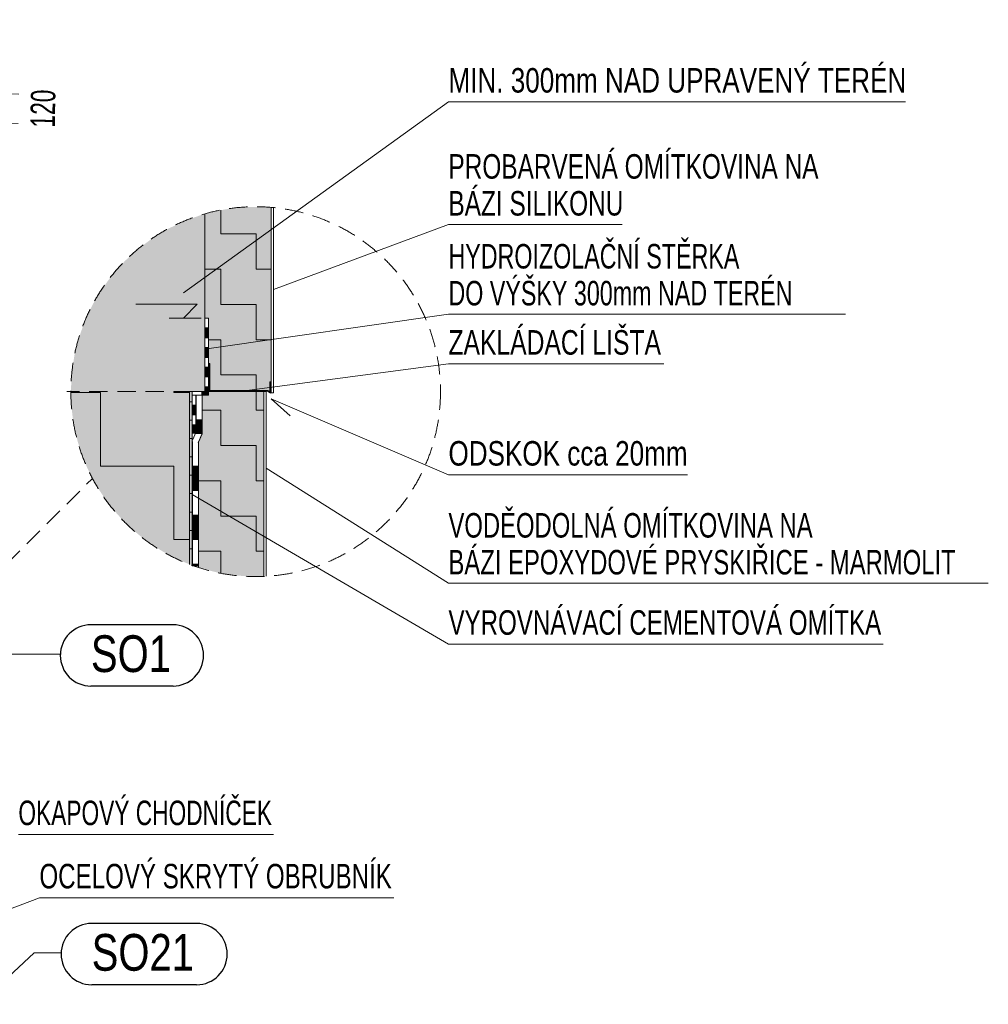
# Model space of a CAD drawing. Header units: millimetres. Extents: x 29003 to 60673, y -60985 to 17010.
# Tile 128 of 128: x 44971 to 48928, y 10103 to 14122. Entities that reach past the tile are written whole.
import ezdxf

# ---------------------------------------------------------------- set-up
doc = ezdxf.new("R2010")
doc.units = ezdxf.units.MM
doc.header["$PDMODE"] = 65
doc.linetypes.add('JIS_02_1.2', pattern=[115, 75, -40])
for name, color, linetype, lineweight in [('XR$1$ŘEZY_1', 7, 'Continuous', 25), ('XR$2$ŘEZY - KOTY_ TEXTY_1', 7, 'Continuous', 25), ('XR$3$ŘEZY - FILING_1', 7, 'Continuous', 25)]:
    doc.layers.add(name, color=color, linetype=linetype, lineweight=lineweight)
doc.styles.add('ARIAL', font='ARIAL.TTF')
doc.styles.add('ARIALNARROW', font='ARIALN.TTF')
doc.dimstyles.new('DIMSTYLE_7', dxfattribs={"dimtxt": 100, "dimasz": 150, "dimexe": 0, "dimexo": 0, "dimgap": 50, "dimtad": 0, "dimdec": 0, "dimrnd": 5, "dimzin": 12, "dimdsep": 46, "dimtxsty": 'ARIALNARROW', "dimblk1": 'ALL_ML_STRICH', "dimblk2": 'ALL_ML_STRICH', "dimsah": 1, "dimcen": 0, "dimclrd": 6, "dimclre": 6, "dimclrt": 6, "dimadec": 0, "dimazin": 0, "dimtfac": 1, "dimtdec": 0, "dimtix": 1, "dimtmove": 2, "dimatfit": 3, "dimfxl": 0, "dimtvp": 1.2, "dimtzin": 0, "dimlwd": 0, "dimlwe": 13, "dimarcsym": 0})
pattern_1 = [(0, (288, 288), (144, 144), [144, -144]), (90, (288, 288), (-144, 144), [144, -144])]

# ---------------------------------------------------------------- blocks, each defined once
blk = doc.blocks.new('VZOROVÁ ČÁRA_96')
at = {"layer": 'XR$1$ŘEZY_1', "color": 7, "linetype": 'Continuous', "lineweight": 13}
for points in [[(45692.2, 12439.6), (45692.2, 12439.6), (45677.2, 12405.2)], [(45692.2, 12439.6), (45692.2, 12439.6), (45677.2, 12405.2)], [(45715.2, 12429.7), (45715.2, 12429.7), (45700.2, 12395.2)]]:
    blk.add_lwpolyline(points, dxfattribs=at)
blk = doc.blocks.new('VZOROVÁ ČÁRA_97')
at = {"layer": 'XR$1$ŘEZY_1', "color": 7, "linetype": 'Continuous', "lineweight": 13}
for p, q in [((45701.2, 12400.2), (45701.2, 12300.2)), ((45676.2, 12300.2), (45701.2, 12300.2)), ((45676.2, 12300.2), (45676.2, 12200.2)), ((45676.2, 12300.2), (45676.2, 12200.2)), ((45676.2, 12300.2), (45676.2, 12200.2)), ((45676.2, 12300.2), (45676.2, 12200.2)), ((45676.2, 12300.2), (45676.2, 12200.2)), ((45676.2, 12298.2), (45701.2, 12298.2)), ((45676.2, 12296.2), (45701.2, 12296.2)), ((45676.2, 12294.2), (45701.2, 12294.2)), ((45676.2, 12292.2), (45701.2, 12292.2)), ((45676.2, 12290.2), (45701.2, 12290.2)), ((45676.2, 12288.2), (45701.2, 12288.2)), ((45676.2, 12286.2), (45701.2, 12286.2)), ((45676.2, 12284.2), (45701.2, 12284.2)), ((45676.2, 12282.2), (45701.2, 12282.2)), ((45676.2, 12280.2), (45701.2, 12280.2)), ((45676.2, 12278.2), (45701.2, 12278.2)), ((45676.2, 12276.2), (45701.2, 12276.2)), ((45676.2, 12274.2), (45701.2, 12274.2)), ((45676.2, 12272.2), (45701.2, 12272.2)), ((45676.2, 12270.2), (45701.2, 12270.2)), ((45676.2, 12268.2), (45701.2, 12268.2)), ((45676.2, 12266.2), (45701.2, 12266.2)), ((45676.2, 12264.2), (45701.2, 12264.2)), ((45676.2, 12262.2), (45701.2, 12262.2)), ((45701.2, 12300.2), (45701.2, 12200.2)), ((45676.2, 12260.2), (45701.2, 12260.2)), ((45676.2, 12258.2), (45701.2, 12258.2)), ((45676.2, 12256.2), (45701.2, 12256.2)), ((45676.2, 12254.2), (45701.2, 12254.2)), ((45676.2, 12252.2), (45701.2, 12252.2)), ((45676.2, 12250.2), (45701.2, 12250.2)), ((45676.2, 12248.2), (45701.2, 12248.2)), ((45676.2, 12246.2), (45701.2, 12246.2)), ((45676.2, 12244.2), (45701.2, 12244.2)), ((45676.2, 12242.2), (45701.2, 12242.2)), ((45676.2, 12240.2), (45701.2, 12240.2)), ((45676.2, 12238.2), (45701.2, 12238.2)), ((45676.2, 12236.2), (45701.2, 12236.2)), ((45676.2, 12234.2), (45701.2, 12234.2)), ((45676.2, 12232.2), (45701.2, 12232.2)), ((45676.2, 12230.2), (45701.2, 12230.2)), ((45676.2, 12228.2), (45701.2, 12228.2)), ((45676.2, 12226.2), (45701.2, 12226.2)), ((45676.2, 12224.2), (45701.2, 12224.2)), ((45676.2, 12222.2), (45701.2, 12222.2)), ((45676.2, 12220.2), (45701.2, 12220.2)), ((45676.2, 12218.2), (45701.2, 12218.2)), ((45676.2, 12216.2), (45701.2, 12216.2)), ((45676.2, 12214.2), (45701.2, 12214.2)), ((45676.2, 12212.2), (45701.2, 12212.2)), ((45676.2, 12210.2), (45701.2, 12210.2)), ((45676.2, 12208.2), (45701.2, 12208.2)), ((45676.2, 12206.2), (45701.2, 12206.2)), ((45676.2, 12204.2), (45701.2, 12204.2)), ((45676.2, 12202.2), (45701.2, 12202.2)), ((45676.2, 12200.2), (45701.2, 12200.2)), ((45701.2, 12200.2), (45701.2, 12100.2)), ((45676.2, 12100.2), (45701.2, 12100.2)), ((45676.2, 12100.2), (45676.2, 12000.2)), ((45676.2, 12100.2), (45676.2, 12000.2)), ((45676.2, 12100.2), (45676.2, 12000.2)), ((45676.2, 12100.2), (45676.2, 12000.2)), ((45676.2, 12100.2), (45676.2, 12000.2)), ((45701.2, 12100.2), (45701.2, 12000.2)), ((45676.2, 12098.2), (45701.2, 12098.2)), ((45676.2, 12096.2), (45701.2, 12096.2)), ((45676.2, 12094.2), (45701.2, 12094.2)), ((45676.2, 12092.2), (45701.2, 12092.2)), ((45676.2, 12090.2), (45701.2, 12090.2)), ((45676.2, 12088.2), (45701.2, 12088.2)), ((45676.2, 12086.2), (45701.2, 12086.2)), ((45676.2, 12084.2), (45701.2, 12084.2)), ((45676.2, 12082.2), (45701.2, 12082.2)), ((45676.2, 12080.2), (45701.2, 12080.2)), ((45676.2, 12078.2), (45701.2, 12078.2)), ((45676.2, 12076.2), (45701.2, 12076.2)), ((45676.2, 12074.2), (45701.2, 12074.2)), ((45676.2, 12072.2), (45701.2, 12072.2)), ((45676.2, 12070.2), (45701.2, 12070.2)), ((45676.2, 12068.2), (45701.2, 12068.2)), ((45676.2, 12066.2), (45701.2, 12066.2)), ((45676.2, 12064.2), (45701.2, 12064.2)), ((45676.2, 12062.2), (45701.2, 12062.2)), ((45676.2, 12060.2), (45701.2, 12060.2)), ((45676.2, 12058.2), (45701.2, 12058.2)), ((45676.2, 12056.2), (45701.2, 12056.2)), ((45676.2, 12054.2), (45701.2, 12054.2)), ((45676.2, 12052.2), (45701.2, 12052.2)), ((45676.2, 12050.2), (45701.2, 12050.2)), ((45676.2, 12048.2), (45701.2, 12048.2)), ((45676.2, 12046.2), (45701.2, 12046.2)), ((45676.2, 12044.2), (45701.2, 12044.2)), ((45676.2, 12042.2), (45701.2, 12042.2)), ((45676.2, 12040.2), (45701.2, 12040.2)), ((45676.2, 12038.2), (45701.2, 12038.2)), ((45676.2, 12036.2), (45701.2, 12036.2)), ((45676.2, 12034.2), (45701.2, 12034.2)), ((45676.2, 12032.2), (45701.2, 12032.2)), ((45676.2, 12030.2), (45701.2, 12030.2)), ((45676.2, 12028.2), (45701.2, 12028.2)), ((45676.2, 12026.2), (45701.2, 12026.2)), ((45676.2, 12024.2), (45701.2, 12024.2)), ((45676.2, 12022.2), (45701.2, 12022.2)), ((45676.2, 12020.2), (45701.2, 12020.2)), ((45676.2, 12018.2), (45701.2, 12018.2)), ((45676.2, 12016.2), (45701.2, 12016.2)), ((45676.2, 12014.2), (45701.2, 12014.2)), ((45676.2, 12012.2), (45701.2, 12012.2)), ((45676.2, 12010.2), (45701.2, 12010.2)), ((45676.2, 12008.2), (45701.2, 12008.2)), ((45676.2, 12006.2), (45701.2, 12006.2)), ((45676.2, 12004.2), (45701.2, 12004.2)), ((45676.2, 12002.2), (45701.2, 12002.2)), ((45676.2, 12000.2), (45701.2, 12000.2)), ((45701.2, 12000.2), (45701.2, 11900.2)), ((45676.2, 11900.2), (45701.2, 11900.2)), ((45676.2, 11900.2), (45676.2, 11891.1)), ((45676.2, 11900.2), (45676.2, 11891.1)), ((45676.2, 11900.2), (45676.2, 11891.1)), ((45676.2, 11900.2), (45676.2, 11891.1)), ((45676.2, 11900.2), (45676.2, 11891.1)), ((45701.2, 11900.2), (45701.2, 11891.1)), ((45676.2, 11898.2), (45701.2, 11898.2)), ((45676.2, 11896.2), (45701.2, 11896.2)), ((45676.2, 11894.2), (45701.2, 11894.2)), ((45676.2, 11892.2), (45701.2, 11892.2))]:
    blk.add_line(p, q, dxfattribs=at)
for points in [[(45676.2, 12400.2), (45676.2, 12300.2), (45676.2, 12200.2)], [(45676.2, 12400.2), (45676.2, 12300.2), (45676.2, 12200.2)], [(45676.2, 12200.2), (45676.2, 12100.2), (45676.2, 12000.2)], [(45676.2, 12200.2), (45676.2, 12100.2), (45676.2, 12000.2)], [(45676.2, 12000.2), (45676.2, 11900.2), (45676.2, 11891.1)], [(45676.2, 12000.2), (45676.2, 11900.2), (45676.2, 11891.1)]]:
    blk.add_lwpolyline(points, dxfattribs=at)
blk = doc.blocks.new('VZOROVÁ ČÁRA_98')
at = {"layer": 'XR$1$ŘEZY_1', "color": 7, "linetype": 'Continuous', "lineweight": 13}
for p, q in [((45716.2, 12589.5), (45716.2, 12489.5)), ((45691.2, 12489.5), (45716.2, 12489.5)), ((45691.2, 12489.5), (45691.2, 12432.1)), ((45691.2, 12489.5), (45691.2, 12432.1)), ((45691.2, 12489.5), (45691.2, 12432.1)), ((45691.2, 12489.5), (45691.2, 12432.1)), ((45691.2, 12489.5), (45691.2, 12432.1)), ((45691.2, 12487.5), (45716.2, 12487.5)), ((45691.2, 12485.5), (45716.2, 12485.5)), ((45691.2, 12483.5), (45716.2, 12483.5)), ((45691.2, 12481.5), (45716.2, 12481.5)), ((45691.2, 12479.5), (45716.2, 12479.5)), ((45691.2, 12477.5), (45716.2, 12477.5)), ((45691.2, 12475.5), (45716.2, 12475.5)), ((45691.2, 12473.5), (45716.2, 12473.5)), ((45691.2, 12471.5), (45716.2, 12471.5)), ((45691.2, 12469.5), (45716.2, 12469.5)), ((45691.2, 12467.5), (45716.2, 12467.5)), ((45691.2, 12465.5), (45716.2, 12465.5)), ((45691.2, 12463.5), (45716.2, 12463.5)), ((45691.2, 12461.5), (45716.2, 12461.5)), ((45716.2, 12489.5), (45716.2, 12432.1)), ((45691.2, 12459.5), (45716.2, 12459.5)), ((45691.2, 12457.5), (45716.2, 12457.5)), ((45691.2, 12455.5), (45716.2, 12455.5)), ((45691.2, 12453.5), (45716.2, 12453.5)), ((45691.2, 12451.5), (45716.2, 12451.5)), ((45691.2, 12449.5), (45716.2, 12449.5)), ((45691.2, 12447.5), (45716.2, 12447.5)), ((45691.2, 12445.5), (45716.2, 12445.5)), ((45691.2, 12443.5), (45716.2, 12443.5)), ((45691.2, 12441.5), (45716.2, 12441.5)), ((45691.2, 12439.5), (45716.2, 12439.5)), ((45691.2, 12437.5), (45716.2, 12437.5)), ((45691.2, 12435.5), (45716.2, 12435.5)), ((45691.2, 12433.5), (45716.2, 12433.5))]:
    blk.add_line(p, q, dxfattribs=at)
blk.add_lwpolyline([(45691.2, 12589.5), (45691.2, 12489.5), (45691.2, 12432.1)], dxfattribs=at)
blk.add_lwpolyline([(45691.2, 12589.5), (45691.2, 12489.5), (45691.2, 12432.1)], dxfattribs=at)
blk = doc.blocks.new('VZOROVÁ ČÁRA_99')
at = {"layer": 'XR$1$ŘEZY_1', "color": 1, "linetype": 'Continuous', "lineweight": 13}
for p, q in [((45690.1, 12589), (45690.1, 12549)), ((45675.1, 12549), (45690.1, 12549)), ((45675.1, 12549), (45675.1, 12509)), ((45675.1, 12549), (45675.1, 12509)), ((45675.1, 12549), (45675.1, 12509)), ((45675.1, 12549), (45675.1, 12509)), ((45675.1, 12549), (45675.1, 12509)), ((45675.1, 12548.2), (45690.1, 12548.2)), ((45675.1, 12547.4), (45690.1, 12547.4)), ((45675.1, 12546.6), (45690.1, 12546.6)), ((45675.1, 12545.8), (45690.1, 12545.8)), ((45675.1, 12545), (45690.1, 12545)), ((45675.1, 12544.2), (45690.1, 12544.2)), ((45675.1, 12543.4), (45690.1, 12543.4)), ((45675.1, 12542.6), (45690.1, 12542.6)), ((45675.1, 12541.8), (45690.1, 12541.8)), ((45690.1, 12549), (45690.1, 12509)), ((45675.1, 12541), (45690.1, 12541)), ((45675.1, 12540.2), (45690.1, 12540.2)), ((45675.1, 12539.4), (45690.1, 12539.4)), ((45675.1, 12538.6), (45690.1, 12538.6)), ((45675.1, 12537.8), (45690.1, 12537.8)), ((45675.1, 12537), (45690.1, 12537)), ((45675.1, 12536.2), (45690.1, 12536.2)), ((45675.1, 12535.4), (45690.1, 12535.4)), ((45675.1, 12534.6), (45690.1, 12534.6)), ((45675.1, 12533.8), (45690.1, 12533.8)), ((45675.1, 12533), (45690.1, 12533)), ((45675.1, 12532.2), (45690.1, 12532.2)), ((45675.1, 12531.4), (45690.1, 12531.4)), ((45675.1, 12530.6), (45690.1, 12530.6)), ((45675.1, 12529.8), (45690.1, 12529.8)), ((45675.1, 12529), (45690.1, 12529)), ((45675.1, 12528.2), (45690.1, 12528.2)), ((45675.1, 12527.4), (45690.1, 12527.4)), ((45675.1, 12526.6), (45690.1, 12526.6)), ((45675.1, 12525.8), (45690.1, 12525.8)), ((45675.1, 12525), (45690.1, 12525)), ((45675.1, 12524.2), (45690.1, 12524.2)), ((45675.1, 12523.4), (45690.1, 12523.4)), ((45675.1, 12522.6), (45690.1, 12522.6)), ((45675.1, 12521.8), (45690.1, 12521.8)), ((45675.1, 12521), (45690.1, 12521)), ((45675.1, 12520.2), (45690.1, 12520.2)), ((45675.1, 12519.4), (45690.1, 12519.4)), ((45675.1, 12518.6), (45690.1, 12518.6)), ((45675.1, 12517.8), (45690.1, 12517.8)), ((45675.1, 12517), (45690.1, 12517)), ((45675.1, 12516.2), (45690.1, 12516.2)), ((45675.1, 12515.4), (45690.1, 12515.4)), ((45675.1, 12514.6), (45690.1, 12514.6)), ((45675.1, 12513.8), (45690.1, 12513.8)), ((45675.1, 12513), (45690.1, 12513)), ((45675.1, 12512.2), (45690.1, 12512.2)), ((45675.1, 12511.4), (45690.1, 12511.4)), ((45675.1, 12510.6), (45690.1, 12510.6)), ((45675.1, 12509.8), (45690.1, 12509.8)), ((45675.1, 12509), (45690.1, 12509)), ((45690.1, 12509), (45690.1, 12469)), ((45675.1, 12469), (45690.1, 12469)), ((45675.1, 12469), (45675.1, 12434)), ((45675.1, 12469), (45675.1, 12434)), ((45675.1, 12469), (45675.1, 12434)), ((45675.1, 12469), (45675.1, 12434)), ((45675.1, 12469), (45675.1, 12434)), ((45675.1, 12468.2), (45690.1, 12468.2)), ((45675.1, 12467.4), (45690.1, 12467.4)), ((45675.1, 12466.6), (45690.1, 12466.6)), ((45675.1, 12465.8), (45690.1, 12465.8)), ((45675.1, 12465), (45690.1, 12465)), ((45675.1, 12464.2), (45690.1, 12464.2)), ((45675.1, 12463.4), (45690.1, 12463.4)), ((45675.1, 12462.6), (45690.1, 12462.6)), ((45675.1, 12461.8), (45690.1, 12461.8)), ((45690.1, 12469), (45690.1, 12434)), ((45675.1, 12461), (45690.1, 12461)), ((45675.1, 12460.2), (45690.1, 12460.2)), ((45675.1, 12459.4), (45690.1, 12459.4)), ((45675.1, 12458.6), (45690.1, 12458.6)), ((45675.1, 12457.8), (45690.1, 12457.8)), ((45675.1, 12457), (45690.1, 12457)), ((45675.1, 12456.2), (45690.1, 12456.2)), ((45675.1, 12455.4), (45690.1, 12455.4)), ((45675.1, 12454.6), (45690.1, 12454.6)), ((45675.1, 12453.8), (45690.1, 12453.8)), ((45675.1, 12453), (45690.1, 12453)), ((45675.1, 12452.2), (45690.1, 12452.2)), ((45675.1, 12451.4), (45690.1, 12451.4)), ((45675.1, 12450.6), (45690.1, 12450.6)), ((45675.1, 12449.8), (45690.1, 12449.8)), ((45675.1, 12449), (45690.1, 12449)), ((45675.1, 12448.2), (45690.1, 12448.2)), ((45675.1, 12447.4), (45690.1, 12447.4)), ((45675.1, 12446.6), (45690.1, 12446.6)), ((45675.1, 12445.8), (45690.1, 12445.8)), ((45675.1, 12445), (45690.1, 12445)), ((45675.1, 12444.2), (45690.1, 12444.2)), ((45675.1, 12443.4), (45690.1, 12443.4)), ((45675.1, 12442.6), (45690.1, 12442.6)), ((45675.1, 12441.8), (45690.1, 12441.8)), ((45675.1, 12441), (45690.1, 12441)), ((45675.1, 12440.2), (45690.1, 12440.2)), ((45675.1, 12439.4), (45690.1, 12439.4)), ((45675.1, 12438.6), (45690.1, 12438.6)), ((45675.1, 12437.8), (45690.1, 12437.8)), ((45675.1, 12437), (45690.1, 12437)), ((45675.1, 12436.2), (45690.1, 12436.2)), ((45675.1, 12435.4), (45690.1, 12435.4)), ((45675.1, 12434.6), (45690.1, 12434.6))]:
    blk.add_line(p, q, dxfattribs=at)
for points in [[(45675.1, 12589), (45675.1, 12549), (45675.1, 12509)], [(45675.1, 12589), (45675.1, 12549), (45675.1, 12509)], [(45675.1, 12509), (45675.1, 12469), (45675.1, 12434)], [(45675.1, 12509), (45675.1, 12469), (45675.1, 12434)]]:
    blk.add_lwpolyline(points, dxfattribs=at)
blk = doc.blocks.new('VZOROVÁ ČÁRA_100')
at = {"layer": 'XR$1$ŘEZY_1', "color": 1, "linetype": 'Continuous', "lineweight": 13}
for p, q in [((45675.1, 12589), (45715.1, 12589)), ((45715.1, 12604), (45715.1, 12589)), ((45715.1, 12604), (45742.6, 12604)), ((45715.1, 12604), (45742.6, 12604)), ((45715.1, 12604), (45742.6, 12604)), ((45715.1, 12604), (45742.6, 12604)), ((45715.1, 12604), (45742.6, 12604)), ((45715.1, 12589), (45742.6, 12589)), ((45715.9, 12604), (45715.9, 12589)), ((45716.7, 12604), (45716.7, 12589)), ((45717.5, 12604), (45717.5, 12589)), ((45718.3, 12604), (45718.3, 12589)), ((45719.1, 12604), (45719.1, 12589)), ((45719.9, 12604), (45719.9, 12589)), ((45720.7, 12604), (45720.7, 12589)), ((45721.5, 12604), (45721.5, 12589)), ((45722.3, 12604), (45722.3, 12589)), ((45723.1, 12604), (45723.1, 12589)), ((45723.9, 12604), (45723.9, 12589)), ((45724.7, 12604), (45724.7, 12589)), ((45725.5, 12604), (45725.5, 12589)), ((45726.3, 12604), (45726.3, 12589)), ((45727.1, 12604), (45727.1, 12589)), ((45727.9, 12604), (45727.9, 12589)), ((45728.7, 12604), (45728.7, 12589)), ((45729.5, 12604), (45729.5, 12589)), ((45730.3, 12604), (45730.3, 12589)), ((45731.1, 12604), (45731.1, 12589)), ((45731.9, 12604), (45731.9, 12589)), ((45732.7, 12604), (45732.7, 12589)), ((45733.5, 12604), (45733.5, 12589)), ((45734.3, 12604), (45734.3, 12589)), ((45735.1, 12604), (45735.1, 12589)), ((45735.9, 12604), (45735.9, 12589)), ((45736.7, 12604), (45736.7, 12589)), ((45737.5, 12604), (45737.5, 12589)), ((45738.3, 12604), (45738.3, 12589)), ((45739.1, 12604), (45739.1, 12589)), ((45739.9, 12604), (45739.9, 12589)), ((45740.7, 12604), (45740.7, 12589)), ((45741.5, 12604), (45741.5, 12589)), ((45742.3, 12604), (45742.3, 12589))]:
    blk.add_line(p, q, dxfattribs=at)
blk.add_lwpolyline([(45675.1, 12604), (45715.1, 12604), (45742.6, 12604)], dxfattribs=at)
blk.add_lwpolyline([(45675.1, 12604), (45715.1, 12604), (45742.6, 12604)], dxfattribs=at)
blk = doc.blocks.new('VZOROVÁ ČÁRA_101')
at = {"layer": 'XR$1$ŘEZY_1', "color": 1, "linetype": 'Continuous', "lineweight": 13}
for p, q in [((45742.6, 12904), (45742.6, 12864)), ((45727.6, 12864), (45742.6, 12864)), ((45727.6, 12864), (45727.6, 12824)), ((45727.6, 12864), (45727.6, 12824)), ((45727.6, 12864), (45727.6, 12824)), ((45727.6, 12864), (45727.6, 12824)), ((45727.6, 12864), (45727.6, 12824)), ((45742.6, 12864), (45742.6, 12824)), ((45727.6, 12863.2), (45742.6, 12863.2)), ((45727.6, 12862.4), (45742.6, 12862.4)), ((45727.6, 12861.6), (45742.6, 12861.6)), ((45727.6, 12860.8), (45742.6, 12860.8)), ((45727.6, 12860), (45742.6, 12860)), ((45727.6, 12859.2), (45742.6, 12859.2)), ((45727.6, 12858.4), (45742.6, 12858.4)), ((45727.6, 12857.6), (45742.6, 12857.6)), ((45727.6, 12856.8), (45742.6, 12856.8)), ((45727.6, 12856), (45742.6, 12856)), ((45727.6, 12855.2), (45742.6, 12855.2)), ((45727.6, 12854.4), (45742.6, 12854.4)), ((45727.6, 12853.6), (45742.6, 12853.6)), ((45727.6, 12852.8), (45742.6, 12852.8)), ((45727.6, 12852), (45742.6, 12852)), ((45727.6, 12851.2), (45742.6, 12851.2)), ((45727.6, 12850.4), (45742.6, 12850.4)), ((45727.6, 12849.6), (45742.6, 12849.6)), ((45727.6, 12848.8), (45742.6, 12848.8)), ((45727.6, 12848), (45742.6, 12848)), ((45727.6, 12847.2), (45742.6, 12847.2)), ((45727.6, 12846.4), (45742.6, 12846.4)), ((45727.6, 12845.6), (45742.6, 12845.6)), ((45727.6, 12844.8), (45742.6, 12844.8)), ((45727.6, 12844), (45742.6, 12844)), ((45727.6, 12843.2), (45742.6, 12843.2)), ((45727.6, 12842.4), (45742.6, 12842.4)), ((45727.6, 12841.6), (45742.6, 12841.6)), ((45727.6, 12840.8), (45742.6, 12840.8)), ((45727.6, 12840), (45742.6, 12840)), ((45727.6, 12839.2), (45742.6, 12839.2)), ((45727.6, 12838.4), (45742.6, 12838.4)), ((45727.6, 12837.6), (45742.6, 12837.6)), ((45727.6, 12836.8), (45742.6, 12836.8)), ((45727.6, 12836), (45742.6, 12836)), ((45727.6, 12835.2), (45742.6, 12835.2)), ((45727.6, 12834.4), (45742.6, 12834.4)), ((45727.6, 12833.6), (45742.6, 12833.6)), ((45727.6, 12832.8), (45742.6, 12832.8)), ((45727.6, 12832), (45742.6, 12832)), ((45727.6, 12831.2), (45742.6, 12831.2)), ((45727.6, 12830.4), (45742.6, 12830.4)), ((45727.6, 12829.6), (45742.6, 12829.6)), ((45727.6, 12828.8), (45742.6, 12828.8)), ((45727.6, 12828), (45742.6, 12828)), ((45727.6, 12827.2), (45742.6, 12827.2)), ((45727.6, 12826.4), (45742.6, 12826.4)), ((45727.6, 12825.6), (45742.6, 12825.6)), ((45727.6, 12824.8), (45742.6, 12824.8)), ((45727.6, 12824), (45742.6, 12824)), ((45742.6, 12824), (45742.6, 12784)), ((45727.6, 12784), (45742.6, 12784)), ((45727.6, 12784), (45727.6, 12744)), ((45727.6, 12784), (45727.6, 12744)), ((45727.6, 12784), (45727.6, 12744)), ((45727.6, 12784), (45727.6, 12744)), ((45727.6, 12784), (45727.6, 12744)), ((45727.6, 12783.2), (45742.6, 12783.2)), ((45742.6, 12784), (45742.6, 12744)), ((45727.6, 12782.4), (45742.6, 12782.4)), ((45727.6, 12781.6), (45742.6, 12781.6)), ((45727.6, 12780.8), (45742.6, 12780.8)), ((45727.6, 12780), (45742.6, 12780)), ((45727.6, 12779.2), (45742.6, 12779.2)), ((45727.6, 12778.4), (45742.6, 12778.4)), ((45727.6, 12777.6), (45742.6, 12777.6)), ((45727.6, 12776.8), (45742.6, 12776.8)), ((45727.6, 12776), (45742.6, 12776)), ((45727.6, 12775.2), (45742.6, 12775.2)), ((45727.6, 12774.4), (45742.6, 12774.4)), ((45727.6, 12773.6), (45742.6, 12773.6)), ((45727.6, 12772.8), (45742.6, 12772.8)), ((45727.6, 12772), (45742.6, 12772)), ((45727.6, 12771.2), (45742.6, 12771.2)), ((45727.6, 12770.4), (45742.6, 12770.4)), ((45727.6, 12769.6), (45742.6, 12769.6)), ((45727.6, 12768.8), (45742.6, 12768.8)), ((45727.6, 12768), (45742.6, 12768)), ((45727.6, 12767.2), (45742.6, 12767.2)), ((45727.6, 12766.4), (45742.6, 12766.4)), ((45727.6, 12765.6), (45742.6, 12765.6)), ((45727.6, 12764.8), (45742.6, 12764.8)), ((45727.6, 12764), (45742.6, 12764)), ((45727.6, 12763.2), (45742.6, 12763.2)), ((45727.6, 12762.4), (45742.6, 12762.4)), ((45727.6, 12761.6), (45742.6, 12761.6)), ((45727.6, 12760.8), (45742.6, 12760.8)), ((45727.6, 12760), (45742.6, 12760)), ((45727.6, 12759.2), (45742.6, 12759.2)), ((45727.6, 12758.4), (45742.6, 12758.4)), ((45727.6, 12757.6), (45742.6, 12757.6)), ((45727.6, 12756.8), (45742.6, 12756.8)), ((45727.6, 12756), (45742.6, 12756)), ((45727.6, 12755.2), (45742.6, 12755.2)), ((45727.6, 12754.4), (45742.6, 12754.4)), ((45727.6, 12753.6), (45742.6, 12753.6)), ((45727.6, 12752.8), (45742.6, 12752.8)), ((45727.6, 12752), (45742.6, 12752)), ((45727.6, 12751.2), (45742.6, 12751.2)), ((45727.6, 12750.4), (45742.6, 12750.4)), ((45727.6, 12749.6), (45742.6, 12749.6)), ((45727.6, 12748.8), (45742.6, 12748.8)), ((45727.6, 12748), (45742.6, 12748)), ((45727.6, 12747.2), (45742.6, 12747.2)), ((45727.6, 12746.4), (45742.6, 12746.4)), ((45727.6, 12745.6), (45742.6, 12745.6)), ((45727.6, 12744.8), (45742.6, 12744.8)), ((45727.6, 12744), (45742.6, 12744)), ((45742.6, 12744), (45742.6, 12704)), ((45727.6, 12704), (45742.6, 12704)), ((45727.6, 12704), (45727.6, 12664)), ((45727.6, 12704), (45727.6, 12664)), ((45727.6, 12704), (45727.6, 12664)), ((45727.6, 12704), (45727.6, 12664)), ((45727.6, 12704), (45727.6, 12664)), ((45727.6, 12703.2), (45742.6, 12703.2)), ((45742.6, 12704), (45742.6, 12664)), ((45727.6, 12702.4), (45742.6, 12702.4)), ((45727.6, 12701.6), (45742.6, 12701.6)), ((45727.6, 12700.8), (45742.6, 12700.8)), ((45727.6, 12700), (45742.6, 12700)), ((45727.6, 12699.2), (45742.6, 12699.2)), ((45727.6, 12698.4), (45742.6, 12698.4)), ((45727.6, 12697.6), (45742.6, 12697.6)), ((45727.6, 12696.8), (45742.6, 12696.8)), ((45727.6, 12696), (45742.6, 12696)), ((45727.6, 12695.2), (45742.6, 12695.2)), ((45727.6, 12694.4), (45742.6, 12694.4)), ((45727.6, 12693.6), (45742.6, 12693.6)), ((45727.6, 12692.8), (45742.6, 12692.8)), ((45727.6, 12692), (45742.6, 12692)), ((45727.6, 12691.2), (45742.6, 12691.2)), ((45727.6, 12690.4), (45742.6, 12690.4)), ((45727.6, 12689.6), (45742.6, 12689.6)), ((45727.6, 12688.8), (45742.6, 12688.8)), ((45727.6, 12688), (45742.6, 12688)), ((45727.6, 12687.2), (45742.6, 12687.2)), ((45727.6, 12686.4), (45742.6, 12686.4)), ((45727.6, 12685.6), (45742.6, 12685.6)), ((45727.6, 12684.8), (45742.6, 12684.8)), ((45727.6, 12684), (45742.6, 12684)), ((45727.6, 12683.2), (45742.6, 12683.2)), ((45727.6, 12682.4), (45742.6, 12682.4)), ((45727.6, 12681.6), (45742.6, 12681.6)), ((45727.6, 12680.8), (45742.6, 12680.8)), ((45727.6, 12680), (45742.6, 12680)), ((45727.6, 12679.2), (45742.6, 12679.2)), ((45727.6, 12678.4), (45742.6, 12678.4)), ((45727.6, 12677.6), (45742.6, 12677.6)), ((45727.6, 12676.8), (45742.6, 12676.8)), ((45727.6, 12676), (45742.6, 12676)), ((45727.6, 12675.2), (45742.6, 12675.2)), ((45727.6, 12674.4), (45742.6, 12674.4)), ((45727.6, 12673.6), (45742.6, 12673.6)), ((45727.6, 12672.8), (45742.6, 12672.8)), ((45727.6, 12672), (45742.6, 12672)), ((45727.6, 12671.2), (45742.6, 12671.2)), ((45727.6, 12670.4), (45742.6, 12670.4)), ((45727.6, 12669.6), (45742.6, 12669.6)), ((45727.6, 12668.8), (45742.6, 12668.8)), ((45727.6, 12668), (45742.6, 12668)), ((45727.6, 12667.2), (45742.6, 12667.2)), ((45727.6, 12666.4), (45742.6, 12666.4)), ((45727.6, 12665.6), (45742.6, 12665.6)), ((45727.6, 12664.8), (45742.6, 12664.8)), ((45727.6, 12664), (45742.6, 12664)), ((45742.6, 12664), (45742.6, 12624)), ((45727.6, 12624), (45742.6, 12624)), ((45727.6, 12624), (45727.6, 12604)), ((45727.6, 12624), (45727.6, 12604)), ((45727.6, 12624), (45727.6, 12604)), ((45727.6, 12624), (45727.6, 12604)), ((45727.6, 12624), (45727.6, 12604)), ((45727.6, 12623.2), (45742.6, 12623.2)), ((45727.6, 12622.4), (45742.6, 12622.4)), ((45742.6, 12624), (45742.6, 12604)), ((45727.6, 12621.6), (45742.6, 12621.6)), ((45727.6, 12620.8), (45742.6, 12620.8)), ((45727.6, 12620), (45742.6, 12620)), ((45727.6, 12619.2), (45742.6, 12619.2)), ((45727.6, 12618.4), (45742.6, 12618.4)), ((45727.6, 12617.6), (45742.6, 12617.6)), ((45727.6, 12616.8), (45742.6, 12616.8)), ((45727.6, 12616), (45742.6, 12616)), ((45727.6, 12615.2), (45742.6, 12615.2)), ((45727.6, 12614.4), (45742.6, 12614.4)), ((45727.6, 12613.6), (45742.6, 12613.6)), ((45727.6, 12612.8), (45742.6, 12612.8)), ((45727.6, 12612), (45742.6, 12612)), ((45727.6, 12611.2), (45742.6, 12611.2)), ((45727.6, 12610.4), (45742.6, 12610.4)), ((45727.6, 12609.6), (45742.6, 12609.6)), ((45727.6, 12608.8), (45742.6, 12608.8)), ((45727.6, 12608), (45742.6, 12608)), ((45727.6, 12607.2), (45742.6, 12607.2)), ((45727.6, 12606.4), (45742.6, 12606.4)), ((45727.6, 12605.6), (45742.6, 12605.6)), ((45727.6, 12604.8), (45742.6, 12604.8)), ((45727.6, 12604), (45742.6, 12604))]:
    blk.add_line(p, q, dxfattribs=at)
for points in [[(45727.6, 12904), (45727.6, 12864), (45727.6, 12824)], [(45727.6, 12904), (45727.6, 12864), (45727.6, 12824)], [(45727.6, 12824), (45727.6, 12784), (45727.6, 12744)], [(45727.6, 12824), (45727.6, 12784), (45727.6, 12744)], [(45727.6, 12744), (45727.6, 12704), (45727.6, 12664)], [(45727.6, 12744), (45727.6, 12704), (45727.6, 12664)], [(45727.6, 12664), (45727.6, 12624), (45727.6, 12604)], [(45727.6, 12664), (45727.6, 12624), (45727.6, 12604)]]:
    blk.add_lwpolyline(points, dxfattribs=at)
blk = doc.blocks.new('ALL_ML_STRICH')
at = {"color": 0, "linetype": 'ByBlock', "lineweight": -2}
for p, q in [((-0.3, -0.3), (0.3, 0.3)), ((0, -0.5), (0, 0.5)), ((-1, 0), (0.5, 0))]:
    blk.add_line(p, q, dxfattribs=at)
blk = doc.blocks.new('*D209')
at = {"layer": 'DEFPOINTS', "color": 6, "linetype": 'Continuous', "lineweight": 13}
for p in [(43750.4, 13840.1), (43748.3, 13720.1), (44890.2, 13700.2)]:
    blk.add_point(p, dxfattribs=at)
at = {"layer": 'XR$2$ŘEZY - KOTY_ TEXTY_1', "color": 6, "linetype": 'Continuous', "lineweight": -2}
for p, q in [((43968.6, 13836.3), (44892.3, 13820.2)), ((44890.2, 13700.2), (44892.3, 13820.2)), ((43961.2, 13716.4), (44890.2, 13700.2))]:
    blk.add_line(p, q, dxfattribs=at)
at = {"layer": 'XR$2$ŘEZY - KOTY_ TEXTY_1', "color": 6, "linetype": 'Continuous', "lineweight": 13, "xscale": 150, "yscale": 150, "zscale": 150}
for p, rotation in [((44892.3, 13820.2), 89.00000000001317), ((44890.2, 13700.2), 269.0000000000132)]:
    blk.add_blockref('ALL_ML_STRICH', p, dxfattribs=dict(at, rotation=rotation))
at = {"layer": 'XR$2$ŘEZY - KOTY_ TEXTY_1', "color": 6, "linetype": 'Continuous', "lineweight": 13, "insert": (45066.3, 13759.7), "char_height": 100, "width": 243.429, "attachment_point": 5, "rotation": 89, "style": 'ARIALNARROW'}
blk.add_mtext('\\W0.81;\\A1;{120}', dxfattribs=at)

msp = doc.modelspace()

# ---------------------------------------------------------------- hatches: boundary and pattern name
at = {"layer": 'XR$3$ŘEZY - FILING_1', "linetype": 'Continuous', "lineweight": 13}
for color, points in [(11, [(45900.9, 13358.2), (45833.5, 13352.1), (45766.8, 13340), (45727.6, 13329.2), (45727.6, 12904), (45742.6, 12904), (45742.6, 12719.1), (45747.1, 12719.1), (45747.1, 12608.6), (45984.1, 12608.6), (45993.3, 12602.8), (45993.3, 12644.1), (45997.6, 12644.1), (45997.6, 13355.6), (45968.7, 13358.2)]), (254, [(45187.2, 12498.9), (45196.3, 12447), (45209.1, 12395.9), (45225.3, 12345.7), (45245.1, 12296.9), (45268.2, 12249.5), (45294.5, 12203.9), (45324, 12160.2), (45356.4, 12118.7), (45391.7, 12079.5), (45429.6, 12042.9), (45470, 12009), (45512.6, 11978.1), (45557.3, 11950.1), (45603.8, 11925.4), (45652, 11904), (45665.1, 11899.2), (45665.1, 12604), (45179.8, 12604), (45181.7, 12551.3)]), (11, [(45665.1, 11898.9), (45675.1, 11895.1), (45675.1, 12604), (45665.1, 12604)]), (11, [(45716.2, 12589), (45716.2, 12432.1), (45701.2, 12397.6), (45701.2, 11886.6), (45724.8, 11878.8), (45783.8, 11864.2), (45843.8, 11854.5), (45904.4, 11849.6), (45965.2, 11849.6), (45967.6, 11849.8), (45967.6, 12604), (45742.6, 12604), (45742.6, 12589)])]:
    msp.add_hatch(color=color, dxfattribs=at).paths.add_polyline_path(points, flags=0)
h = msp.add_hatch(dxfattribs=at)
h.set_pattern_fill('VZOR', scale=144, style=0, pattern_type=2)
h.set_pattern_definition(pattern_1)
h.paths.add_polyline_path([(45900.9, 13358.2), (45833.5, 13352.1), (45766.8, 13340), (45727.6, 13329.2), (45727.6, 12904), (45742.6, 12904), (45742.6, 12719.1), (45747.1, 12719.1), (45747.1, 12608.6), (45984.1, 12608.6), (45993.3, 12602.8), (45993.3, 12644.1), (45997.6, 12644.1), (45997.6, 13355.6), (45968.7, 13358.2)], flags=0)
msp.add_hatch(color=254, dxfattribs=at).paths.add_polyline_path([(45645.9, 13301.5), (45578.9, 13269.8), (45515.4, 13231.7), (45455.8, 13187.6), (45400.9, 13137.8), (45351.2, 13082.9), (45307.1, 13023.4), (45269, 12959.9), (45237.3, 12892.9), (45212.3, 12823.1), (45194.3, 12751.3), (45183.5, 12678), (45179.8, 12604), (45727.6, 12604), (45727.6, 13329.4), (45715.6, 13326.4)])
h = msp.add_hatch(dxfattribs=at)
h.set_pattern_fill('VZOR', scale=300, style=0, pattern_type=2)
h.set_pattern_definition([(0, (600, 600), (300, 300), [300, -300]), (90, (600, 600), (-300, 300), [300, -300])])
h.paths.add_polyline_path([(45187.2, 12498.9), (45196.3, 12447), (45209.1, 12395.9), (45225.3, 12345.7), (45245.1, 12296.9), (45268.2, 12249.5), (45294.5, 12203.9), (45324, 12160.2), (45356.4, 12118.7), (45391.7, 12079.5), (45429.6, 12042.9), (45470, 12009), (45512.6, 11978.1), (45557.3, 11950.1), (45603.8, 11925.4), (45652, 11904), (45665.1, 11899.2), (45665.1, 12604), (45179.8, 12604), (45181.7, 12551.3)], flags=0)
h = msp.add_hatch(dxfattribs=at)
h.set_pattern_fill('VZOR', scale=37.5, style=0, pattern_type=2)
h.set_pattern_definition([(0, (75, 75), (37.5, 37.5), [37.5, -37.5]), (90, (75, 75), (-37.5, 37.5), [37.5, -37.5])])
h.paths.add_polyline_path([(45665.1, 11898.9), (45675.1, 11895.1), (45675.1, 12604), (45665.1, 12604)], flags=0)
h = msp.add_hatch(dxfattribs=at)
h.set_pattern_fill('VZOR', scale=144, style=0, pattern_type=2)
h.set_pattern_definition(pattern_1)
h.paths.add_polyline_path([(45716.2, 12589), (45716.2, 12432.1), (45701.2, 12397.6), (45701.2, 11886.6), (45724.8, 11878.8), (45783.8, 11864.2), (45843.8, 11854.5), (45904.4, 11849.6), (45965.2, 11849.6), (45967.6, 11849.8), (45967.6, 12604), (45742.6, 12604), (45742.6, 12589)], flags=0)

# ---------------------------------------------------------------- linework, layer by layer
at = {"layer": 'XR$1$ŘEZY_1', "color": 7, "linetype": 'Continuous', "lineweight": 13}
for p, q in [((45639.7, 13007.6), (46722.3, 13786.8)), ((46722.3, 13786.8), (48589, 13786.8)), ((45997.6, 12599.1), (45997.6, 13356.3)), ((46007.6, 13354.3), (46007.6, 12599.1)), ((45727.6, 12604), (45727.6, 13330)), ((45727.6, 13330), (45727.6, 12604)), ((46722.3, 13286.8), (46007.6, 13021.1)), ((46722.3, 13286.8), (47432.3, 13286.8)), ((46722.3, 12920.1), (45735.1, 12779.3)), ((46722.3, 12920.1), (48344.3, 12920.1)), ((45888.7, 12606.6), (46722.3, 12716.9)), ((46722.3, 12716.9), (47602.3, 12716.9)), ((45665.1, 12604), (45665.1, 11898.8)), ((45675.1, 12604), (45727.6, 12604)), ((45675.1, 12604), (45675.1, 11895)), ((45675.1, 12604), (45675.1, 11895)), ((45716.2, 12432.1), (45716.2, 12589.5)), ((45967.6, 12604), (45727.6, 12604)), ((45967.6, 12604), (45977.6, 12604)), ((45967.6, 11849.7), (45967.6, 12604)), ((45977.6, 12604), (45977.6, 11850.6)), ((45995.3, 12599.1), (46007.6, 12599.1)), ((45997.6, 12574), (46075.8, 12505.3)), ((46722.3, 12264), (45997.6, 12574)), ((45701.2, 12397.6), (45716.2, 12432.1)), ((45701.2, 11886), (45701.2, 12397.6)), ((46722.3, 11821.5), (45977.6, 12291.6)), ((46722.3, 12264), (47698.3, 12264)), ((46722.3, 11573.5), (45675.1, 12184)), ((46722.3, 11821.5), (48927.7, 11821.5)), ((48498.3, 11573.5), (46722.3, 11573.5))]:
    msp.add_line(p, q, dxfattribs=at)
at = {"layer": 'XR$1$ŘEZY_1', "color": 1, "linetype": 'Continuous', "lineweight": 13}
for p, q in [((45742.6, 12904), (45727.6, 12904)), ((45742.6, 12589), (45742.6, 12904)), ((45690.1, 12437.4), (45690.1, 12589)), ((45690.1, 12589), (45742.6, 12589)), ((45690.1, 12437.4), (45675.1, 12437.4))]:
    msp.add_line(p, q, dxfattribs=at)
at = {"layer": 'XR$1$ŘEZY_1', "color": 5, "linetype": 'Continuous', "lineweight": 25}
for p, q in [((45745.1, 12719.1), (45745.1, 12606.6)), ((45995.3, 12599.1), (45995.3, 12644.1)), ((45745.1, 12606.6), (45983.5, 12606.6)), ((45983.5, 12606.6), (45995.3, 12599.1))]:
    msp.add_line(p, q, dxfattribs=at)
at = {"layer": 'XR$1$ŘEZY_1', "color": 5, "linetype": 'Continuous', "lineweight": 13}
for p, q in [((45747.1, 12719.1), (45745.1, 12719.1)), ((45747.1, 12719.1), (45747.1, 12608.6)), ((45993.3, 12602.8), (45993.3, 12644.1)), ((45993.3, 12644.1), (45997.6, 12644.1)), ((45747.1, 12608.6), (45984.1, 12608.6)), ((45984.1, 12608.6), (45993.3, 12602.8))]:
    msp.add_line(p, q, dxfattribs=at)
at = {"layer": 'XR$1$ŘEZY_1', "color": 7, "linetype": 'JIS_02_1.2', "lineweight": 13}
for p, q in [((45675.1, 12604), (45163, 12604)), ((43617.1, 10600.6), (45267.9, 12250))]:
    msp.add_line(p, q, dxfattribs=at)
at = {"layer": 'XR$1$ŘEZY_1', "color": 250, "linetype": 'Continuous', "lineweight": 13}
msp.add_line((45675.1, 12184), (45675.1, 12604), dxfattribs=at)
at = {"layer": 'XR$1$ŘEZY_1', "color": 7, "linetype": 'JIS_02_1.2', "lineweight": 13}
msp.add_circle((45934.8, 12604), 755, dxfattribs=at)
at = {"layer": 'XR$2$ŘEZY - KOTY_ TEXTY_1', "color": 6, "linetype": 'Continuous', "lineweight": 13}
for p, q in [((45696.3, 12960.5), (45445.2, 12960.5)), ((45639.7, 12904), (45696.3, 12960.5)), ((45712, 12904), (45582, 12904))]:
    msp.add_line(p, q, dxfattribs=at)
at = {"layer": 'XR$2$ŘEZY - KOTY_ TEXTY_1', "color": 3, "linetype": 'Continuous', "lineweight": 25}
for p, q in [((45597.1, 11652.1), (45261.7, 11652.1)), ((45597.1, 11402.1), (45261.7, 11402.1)), ((45693.6, 10432.7), (45264.9, 10432.7)), ((45693.6, 10182.7), (45264.9, 10182.7))]:
    msp.add_line(p, q, dxfattribs=at)
at = {"layer": 'XR$2$ŘEZY - KOTY_ TEXTY_1', "color": 3, "linetype": 'Continuous', "lineweight": 13}
for p, q in [((44879.9, 11532.1), (45139.9, 11532.1)), ((45029.9, 10312.7), (44844.4, 10140.5)), ((45139.9, 10312.7), (45029.9, 10312.7))]:
    msp.add_line(p, q, dxfattribs=at)
at = {"layer": 'XR$2$ŘEZY - KOTY_ TEXTY_1', "color": 7, "linetype": 'Continuous', "lineweight": 13}
for p, q in [((44965.4, 10796.2), (46008, 10796.2)), ((43915.7, 10102.7), (45051.4, 10537.9)), ((45051.4, 10537.9), (46499.4, 10537.9))]:
    msp.add_line(p, q, dxfattribs=at)
at = {"layer": 'XR$2$ŘEZY - KOTY_ TEXTY_1', "color": 3, "linetype": 'Continuous', "lineweight": 25}
for centre, start, end in [((45261.7, 11527.1), 90, 270), ((45597.1, 11527.1), 270, 90), ((45264.9, 10307.7), 90, 270), ((45693.6, 10307.7), 270, 90)]:
    msp.add_arc(centre, 125, start, end, dxfattribs=at)

# ---------------------------------------------------------------- block references
at = {"layer": 'XR$1$ŘEZY_1', "color": 1, "linetype": 'Continuous', "lineweight": 13}
for name in ['VZOROVÁ ČÁRA_101', 'VZOROVÁ ČÁRA_100', 'VZOROVÁ ČÁRA_99']:
    msp.add_blockref(name, (0, 0), dxfattribs=at)
at = {"layer": 'XR$1$ŘEZY_1', "color": 7, "linetype": 'Continuous', "lineweight": 13}
for name in ['VZOROVÁ ČÁRA_98', 'VZOROVÁ ČÁRA_96', 'VZOROVÁ ČÁRA_97']:
    msp.add_blockref(name, (0, 0), dxfattribs=at)

# ---------------------------------------------------------------- texts
at = {"layer": 'XR$1$ŘEZY_1', "color": 7, "linetype": 'Continuous', "lineweight": 18, "char_height": 100, "attachment_point": 7, "style": 'ARIALNARROW'}
for s, insert, width in [('\\W0.93;MIN. 300mm NAD UPRAVENÝ TERÉN', (46722.3, 13823.5), 1913.046), ('\\W0.88;ZAKLÁDACÍ LIŠTA', (46722.3, 12753.6), 910.536), ('\\W0.93;ODSKOK cca 20mm', (46722.3, 12300.7), 1022.386), ('\\W0.86;VYROVNÁVACÍ CEMENTOVÁ OMÍTKA', (46722.3, 11610.1), 1819.171)]:
    msp.add_mtext(s, dxfattribs=dict(at, insert=insert, width=width))
at = {"layer": 'XR$1$ŘEZY_1', "color": 7, "linetype": 'Continuous', "lineweight": 13, "char_height": 100, "attachment_point": 1, "line_spacing_factor": 0.903614, "style": 'ARIALNARROW'}
for s, insert, width in [('\\W0.87;PROBARVENÁ OMÍTKOVINA NA\\PBÁZI SILIKONU', (46722.3, 13573.5), 1552.736), ('\\W0.83;HYDROIZOLAČNÍ STĚRKA\\PDO VÝŠKY 300mm NAD TERÉN', (46722.3, 13206.7), 1652.254), ('\\W0.85;VODĚODOLNÁ OMÍTKOVINA NA\\PBÁZI EPOXYDOVÉ PRYSKIŘICE - MARMOLIT', (46722.3, 12108.2), 2247.881)]:
    msp.add_mtext(s, dxfattribs=dict(at, insert=insert, width=width))
at = {"layer": 'XR$2$ŘEZY - KOTY_ TEXTY_1', "color": 3, "linetype": 'Continuous', "lineweight": 25, "char_height": 150, "attachment_point": 7, "style": 'ARIAL'}
for s, insert, width in [('\\W0.78;SO1', (45261.7, 11457.1), 393.631), ('\\W0.78;SO21', (45264.9, 10237.7), 487.237)]:
    msp.add_mtext(s, dxfattribs=dict(at, insert=insert, width=width))
at = {"layer": 'XR$2$ŘEZY - KOTY_ TEXTY_1', "color": 7, "linetype": 'Continuous', "lineweight": 18, "char_height": 100, "attachment_point": 7, "style": 'ARIALNARROW'}
for s, insert, width in [('\\W0.81;OKAPOVÝ CHODNÍČEK', (44965.4, 10832.8), 1083.381), ('\\W0.86;OCELOVÝ SKRYTÝ OBRUBNÍK', (45051.4, 10574.6), 1491.219)]:
    msp.add_mtext(s, dxfattribs=dict(at, insert=insert, width=width))

# ---------------------------------------------------------------- dimensions: what is measured, and where the dimension line sits
at = {"layer": 'XR$2$ŘEZY - KOTY_ TEXTY_1', "color": 6, "linetype": 'Continuous', "lineweight": 13}
dim = msp.add_linear_dim(base=(44892.3, 13820.2), p1=(43961.2, 13716.4), p2=(43968.6, 13836.3), angle=89, dimstyle='DIMSTYLE_7', override={"dimpost": '<>', "dimclrd": 6, "dimclre": 6, "dimclrt": 6, "dimlwd": 0, "dimlwe": 13}, dxfattribs=at)
dim.commit()
dim.dimension.update_dxf_attribs({"geometry": '*D209', "text_midpoint": (45066.3, 13759.7), "dimtype": 160})

doc.saveas('drawing.dxf')
